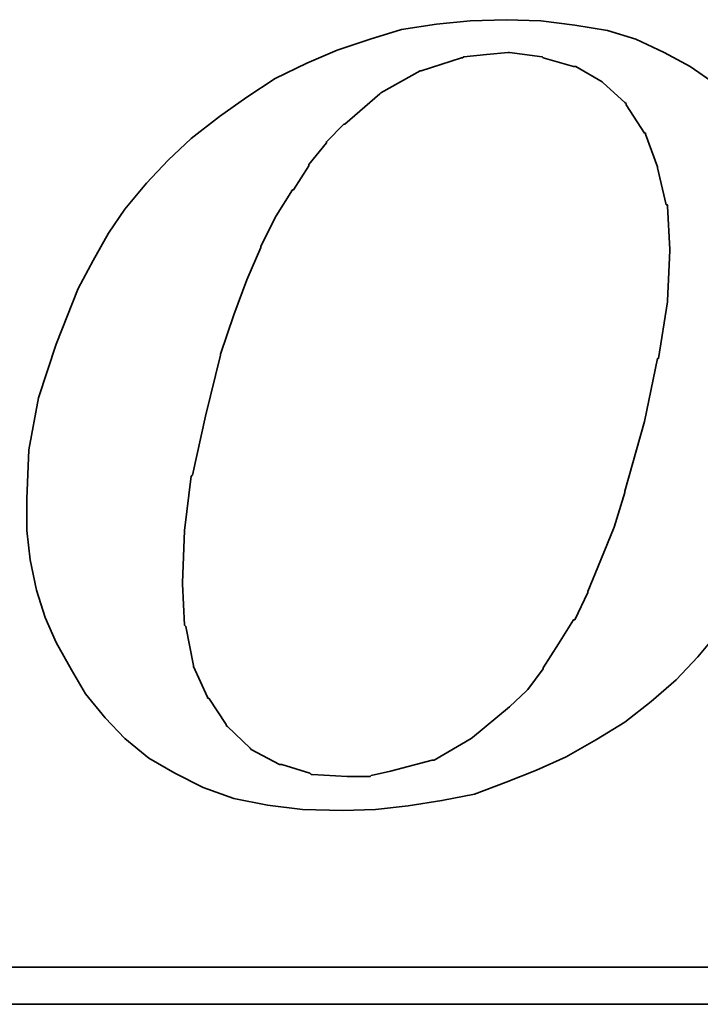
# Model space of a CAD drawing. Header units: millimetres. Extents: x -64 to 395, y -78 to 104.
# Tile 96 of 106: x 257.52 to 259.15, y 2.25 to 4.61. Entities that reach past the tile are written whole.
import ezdxf

# ---------------------------------------------------------------- set-up
doc = ezdxf.new("R2010")
doc.units = ezdxf.units.MM
doc.layers.add('DIM', color=4, linetype='Continuous')
doc.layers.add('layer 1', color=7, linetype='Continuous')

# ---------------------------------------------------------------- blocks, each defined once
blk = doc.blocks.new('TBI MOTION logo(完整正式版)')
at = {"layer": 'layer 1', "color": 22, "lineweight": 35}
for points, knots in [([(35.79625, -6.98375), (35.79625, -6.98375), (36.23125, -7.43875), (36.23125, -7.43875), (36.23125, -7.43875), (36.23125, -7.43875), (36.75625, -7.87125), (36.75625, -7.87125), (36.75625, -7.87125), (36.75625, -7.87125), (37.33125, -8.20375), (37.33125, -8.20375), (37.33125, -8.20375), (37.33125, -8.20375), (37.95625, -8.51875), (37.95625, -8.51875), (37.95625, -8.51875), (37.95625, -8.51875), (38.62625, -8.75875), (38.62625, -8.75875), (38.62625, -8.75875), (38.62625, -8.75875), (39.37125, -8.90375), (39.37125, -8.90375), (39.37125, -8.90375), (39.37125, -8.90375), (40.14125, -8.99875), (40.14125, -8.99875), (40.14125, -8.99875), (40.14125, -8.99875), (41.02625, -9.02375), (41.02625, -9.02375), (41.02625, -9.02375), (41.02625, -9.02375), (41.74625, -8.99875), (41.74625, -8.99875), (41.74625, -8.99875), (41.74625, -8.99875), (42.46625, -8.92375), (42.46625, -8.92375), (42.46625, -8.92375), (42.46625, -8.92375), (43.21125, -8.80625), (43.21125, -8.80625), (43.21125, -8.80625), (43.21125, -8.80625), (43.93125, -8.66375), (43.93125, -8.66375), (43.93125, -8.66375), (43.93125, -8.66375), (44.62625, -8.39875), (44.62625, -8.39875), (44.62625, -8.39875), (44.62625, -8.39875), (45.29625, -8.13375), (45.29625, -8.13375), (45.29625, -8.13375), (45.29625, -8.13375), (45.94625, -7.84375), (45.94625, -7.84375), (45.94625, -7.84375), (45.94625, -7.84375), (46.61625, -7.46375), (46.61625, -7.46375), (46.61625, -7.46375), (46.61625, -7.46375), (47.24125, -7.07875), (47.24125, -7.07875), (47.24125, -7.07875), (47.24125, -7.07875), (47.81625, -6.62375), (47.81625, -6.62375), (47.81625, -6.62375), (47.81625, -6.62375), (48.36875, -6.14375), (48.36875, -6.14375), (48.36875, -6.14375), (48.36875, -6.14375), (48.84625, -5.64125), (48.84625, -5.64125), (48.84625, -5.64125), (48.84625, -5.64125), (49.32625, -5.06375), (49.32625, -5.06375), (49.32625, -5.06375), (49.32625, -5.06375), (49.71125, -4.51374), (49.71125, -4.51374), (49.71125, -4.51374), (49.71125, -4.51374), (50.09625, -3.83874), (50.09625, -3.83874), (50.09625, -3.83874), (50.09625, -3.83874), (50.48125, -3.21374), (50.48125, -3.21374), (50.48125, -3.21374), (50.48125, -3.21374), (50.96125, -1.99125), (50.96125, -1.99125), (50.96125, -1.99125), (50.96125, -1.99125), (51.34375, -0.81875), (51.34375, -0.81875), (51.34375, -0.81875), (51.34375, -0.81875), (51.56125, 0.45624), (51.56125, 0.45624), (51.56125, 0.45624), (51.56125, 0.45624), (51.60625, 1.67624), (51.60625, 1.67624), (51.60625, 1.67624), (51.60625, 1.67624), (51.56125, 2.44625), (51.56125, 2.44625), (51.56125, 2.44625), (51.56125, 2.44625), (51.51125, 3.14125), (51.51125, 3.14125), (51.51125, 3.14125), (51.51125, 3.14125), (51.34375, 3.81125), (51.34375, 3.81125), (51.34375, 3.81125), (51.34375, 3.81125), (51.15125, 4.41125), (51.15125, 4.41125), (51.15125, 4.41125), (51.15125, 4.41125), (50.86125, 5.01125), (50.86125, 5.01125), (50.86125, 5.01125), (50.86125, 5.01125), (50.55125, 5.58875), (50.55125, 5.58875), (50.55125, 5.58875), (50.55125, 5.58875), (50.16625, 6.09125), (50.16625, 6.09125), (50.16625, 6.09125), (50.16625, 6.09125), (49.71125, 6.54875), (49.71125, 6.54875), (49.71125, 6.54875), (49.71125, 6.54875), (49.23125, 6.98125), (49.23125, 6.98125), (49.23125, 6.98125), (49.23125, 6.98125), (48.67875, 7.36625), (48.67875, 7.36625), (48.67875, 7.36625), (48.67875, 7.36625), (48.10375, 7.67625), (48.10375, 7.67625), (48.10375, 7.67625), (48.10375, 7.67625), (47.48125, 7.96375), (47.48125, 7.96375), (47.48125, 7.96375), (47.48125, 7.96375), (46.85625, 8.15625), (46.85625, 8.15625), (46.85625, 8.15625), (46.85625, 8.15625), (46.13625, 8.27624), (46.13625, 8.27624), (46.13625, 8.27624), (46.13625, 8.27624), (45.39125, 8.37125), (45.39125, 8.37125), (45.39125, 8.37125), (45.39125, 8.37125), (44.62625, 8.39624), (44.62625, 8.39624), (44.62625, 8.39624), (44.62625, 8.39624), (43.83625, 8.37125), (43.83625, 8.37125), (43.83625, 8.37125), (43.83625, 8.37125), (43.09125, 8.30125), (43.09125, 8.30125), (43.09125, 8.30125), (43.09125, 8.30125), (42.32125, 8.18125), (42.32125, 8.18125), (42.32125, 8.18125), (42.32125, 8.18125), (41.62875, 7.96375), (41.62875, 7.96375), (41.62875, 7.96375), (41.62875, 7.96375), (40.90625, 7.72625), (40.90625, 7.72625), (40.90625, 7.72625), (40.90625, 7.72625), (40.23624, 7.43625), (40.23624, 7.43625), (40.23624, 7.43625), (40.23624, 7.43625), (39.54124, 7.10125), (39.54124, 7.10125), (39.54124, 7.10125), (39.54124, 7.10125), (38.91625, 6.69125), (38.91625, 6.69125), (38.91625, 6.69125), (38.91625, 6.69125), (38.31625, 6.26125), (38.31625, 6.26125), (38.31625, 6.26125), (38.31625, 6.26125), (37.69125, 5.78125), (37.69125, 5.78125), (37.69125, 5.78125), (37.69125, 5.78125), (37.18625, 5.30125), (37.18625, 5.30125), (37.18625, 5.30125), (37.18625, 5.30125), (36.70625, 4.79624), (36.70625, 4.79624), (36.70625, 4.79624), (36.70625, 4.79624), (36.23125, 4.22125), (36.23125, 4.22125), (36.23125, 4.22125), (36.23125, 4.22125), (35.87124, 3.69375), (35.87124, 3.69375), (35.87124, 3.69375), (35.87124, 3.69375), (35.53125, 3.09125), (35.53125, 3.09125), (35.53125, 3.09125), (35.53125, 3.09125), (35.19875, 2.47125), (35.19875, 2.47125), (35.19875, 2.47125), (35.19875, 2.47125), (34.71625, 1.24625), (34.71625, 1.24625), (34.71625, 1.24625), (34.71625, 1.24625), (34.33125, 0.06874), (34.33125, 0.06874), (34.33125, 0.06874), (34.33125, 0.06874), (34.11625, -1.07875), (34.11625, -1.07875), (34.11625, -1.07875), (34.11625, -1.07875), (34.07125, -2.15875), (34.07125, -2.15875), (34.07125, -2.15875), (34.07125, -2.15875), (34.07125, -2.85375), (34.07125, -2.85375), (34.07125, -2.85375), (34.07125, -2.85375), (34.14125, -3.50375), (34.14125, -3.50375), (34.14125, -3.50375), (34.14125, -3.50375), (34.28625, -4.17375), (34.28625, -4.17375), (34.28625, -4.17375), (34.28625, -4.17375), (34.47625, -4.77624), (34.47625, -4.77624), (34.47625, -4.77624), (34.47625, -4.77624), (34.71625, -5.32625), (34.71625, -5.32625), (34.71625, -5.32625), (34.71625, -5.32625), (35.05375, -5.92875), (35.05375, -5.92875), (35.05375, -5.92875), (35.05375, -5.92875), (35.36375, -6.45375), (35.36375, -6.45375), (35.36375, -6.45375), (35.36375, -6.45375), (35.79625, -6.98375), (35.79625, -6.98375)], [0, 0, 0, 0, 0.01388889, 0.01388889, 0.01388889, 0.01388889, 0.02777778, 0.02777778, 0.02777778, 0.02777778, 0.04166667, 0.04166667, 0.04166667, 0.04166667, 0.05555556, 0.05555556, 0.05555556, 0.05555556, 0.06944444, 0.06944444, 0.06944444, 0.06944444, 0.08333333, 0.08333333, 0.08333333, 0.08333333, 0.09722222, 0.09722222, 0.09722222, 0.09722222, 0.11111111, 0.11111111, 0.11111111, 0.11111111, 0.125, 0.125, 0.125, 0.125, 0.13888889, 0.13888889, 0.13888889, 0.13888889, 0.15277778, 0.15277778, 0.15277778, 0.15277778, 0.16666667, 0.16666667, 0.16666667, 0.16666667, 0.18055556, 0.18055556, 0.18055556, 0.18055556, 0.19444444, 0.19444444, 0.19444444, 0.19444444, 0.20833333, 0.20833333, 0.20833333, 0.20833333, 0.22222222, 0.22222222, 0.22222222, 0.22222222, 0.23611111, 0.23611111, 0.23611111, 0.23611111, 0.25, 0.25, 0.25, 0.25, 0.26388889, 0.26388889, 0.26388889, 0.26388889, 0.27777778, 0.27777778, 0.27777778, 0.27777778, 0.29166667, 0.29166667, 0.29166667, 0.29166667, 0.30555556, 0.30555556, 0.30555556, 0.30555556, 0.31944444, 0.31944444, 0.31944444, 0.31944444, 0.33333333, 0.33333333, 0.33333333, 0.33333333, 0.34722222, 0.34722222, 0.34722222, 0.34722222, 0.36111111, 0.36111111, 0.36111111, 0.36111111, 0.375, 0.375, 0.375, 0.375, 0.38888889, 0.38888889, 0.38888889, 0.38888889, 0.40277778, 0.40277778, 0.40277778, 0.40277778, 0.41666667, 0.41666667, 0.41666667, 0.41666667, 0.43055556, 0.43055556, 0.43055556, 0.43055556, 0.44444444, 0.44444444, 0.44444444, 0.44444444, 0.45833333, 0.45833333, 0.45833333, 0.45833333, 0.47222222, 0.47222222, 0.47222222, 0.47222222, 0.48611111, 0.48611111, 0.48611111, 0.48611111, 0.5, 0.5, 0.5, 0.5, 0.51388889, 0.51388889, 0.51388889, 0.51388889, 0.52777778, 0.52777778, 0.52777778, 0.52777778, 0.54166667, 0.54166667, 0.54166667, 0.54166667, 0.55555556, 0.55555556, 0.55555556, 0.55555556, 0.56944444, 0.56944444, 0.56944444, 0.56944444, 0.58333333, 0.58333333, 0.58333333, 0.58333333, 0.59722222, 0.59722222, 0.59722222, 0.59722222, 0.61111111, 0.61111111, 0.61111111, 0.61111111, 0.625, 0.625, 0.625, 0.625, 0.63888889, 0.63888889, 0.63888889, 0.63888889, 0.65277778, 0.65277778, 0.65277778, 0.65277778, 0.66666667, 0.66666667, 0.66666667, 0.66666667, 0.68055556, 0.68055556, 0.68055556, 0.68055556, 0.69444444, 0.69444444, 0.69444444, 0.69444444, 0.70833333, 0.70833333, 0.70833333, 0.70833333, 0.72222222, 0.72222222, 0.72222222, 0.72222222, 0.73611111, 0.73611111, 0.73611111, 0.73611111, 0.75, 0.75, 0.75, 0.75, 0.76388889, 0.76388889, 0.76388889, 0.76388889, 0.77777778, 0.77777778, 0.77777778, 0.77777778, 0.79166667, 0.79166667, 0.79166667, 0.79166667, 0.80555556, 0.80555556, 0.80555556, 0.80555556, 0.81944444, 0.81944444, 0.81944444, 0.81944444, 0.83333333, 0.83333333, 0.83333333, 0.83333333, 0.84722222, 0.84722222, 0.84722222, 0.84722222, 0.86111111, 0.86111111, 0.86111111, 0.86111111, 0.875, 0.875, 0.875, 0.875, 0.88888889, 0.88888889, 0.88888889, 0.88888889, 0.90277778, 0.90277778, 0.90277778, 0.90277778, 0.91666667, 0.91666667, 0.91666667, 0.91666667, 0.93055556, 0.93055556, 0.93055556, 0.93055556, 0.94444444, 0.94444444, 0.94444444, 0.94444444, 0.95833333, 0.95833333, 0.95833333, 0.95833333, 0.97222222, 0.97222222, 0.97222222, 0.97222222, 0.98611111, 0.98611111, 0.98611111, 0.98611111, 1, 1, 1, 1]), ([(38.33875, 1.03124), (38.33875, 1.03124), (38.62625, 1.89625), (38.62625, 1.89625), (38.62625, 1.89625), (38.62625, 1.89625), (38.91625, 2.66375), (38.91625, 2.66375), (38.91625, 2.66375), (38.91625, 2.66375), (39.22625, 3.38125), (39.22625, 3.38125), (39.22625, 3.38125), (39.22625, 3.38125), (39.22625, 3.40624), (39.22625, 3.40624), (39.22625, 3.40624), (39.22625, 3.40624), (39.56124, 4.07624), (39.56124, 4.07624), (39.56124, 4.07624), (39.56124, 4.07624), (39.92125, 4.65125), (39.92125, 4.65125), (39.92125, 4.65125), (39.92125, 4.65125), (39.94625, 4.65125), (39.94625, 4.65125), (39.94625, 4.65125), (39.94625, 4.65125), (40.28125, 5.17875), (40.28125, 5.17875), (40.28125, 5.17875), (40.28125, 5.17875), (40.28125, 5.20375), (40.28125, 5.20375), (40.28125, 5.20375), (40.28125, 5.20375), (40.66875, 5.68625), (40.66875, 5.68625), (40.66875, 5.68625), (40.66875, 5.68625), (40.66875, 5.70625), (40.66875, 5.70625), (40.66875, 5.70625), (40.66875, 5.70625), (41.05124, 6.09125), (41.05124, 6.09125), (41.05124, 6.09125), (41.05124, 6.09125), (41.07625, 6.09125), (41.07625, 6.09125), (41.07625, 6.09125), (41.07625, 6.09125), (41.84125, 6.76625), (41.84125, 6.76625), (41.84125, 6.76625), (41.84125, 6.76625), (41.86625, 6.78625), (41.86625, 6.78625), (41.86625, 6.78625), (41.86625, 6.78625), (42.73125, 7.26624), (42.73125, 7.26624), (42.73125, 7.26624), (42.73125, 7.26624), (42.75625, 7.26624), (42.75625, 7.26624), (42.75625, 7.26624), (42.75625, 7.26624), (43.18625, 7.41125), (43.18625, 7.41125), (43.18625, 7.41125), (43.18625, 7.41125), (43.64125, 7.55625), (43.64125, 7.55625), (43.64125, 7.55625), (43.64125, 7.55625), (43.66625, 7.55625), (43.66625, 7.55625), (43.66625, 7.55625), (43.66625, 7.55625), (43.69125, 7.58124), (43.69125, 7.58124), (43.69125, 7.58124), (43.69125, 7.58124), (44.19125, 7.62625), (44.19125, 7.62625), (44.19125, 7.62625), (44.19125, 7.62625), (44.67125, 7.67625), (44.67125, 7.67625), (44.67125, 7.67625), (44.67125, 7.67625), (44.69625, 7.67625), (44.69625, 7.67625), (44.69625, 7.67625), (44.69625, 7.67625), (45.41875, 7.58124), (45.41875, 7.58124), (45.41875, 7.58124), (45.41875, 7.58124), (45.44125, 7.55625), (45.44125, 7.55625), (45.44125, 7.55625), (45.44125, 7.55625), (46.11125, 7.36625), (46.11125, 7.36625), (46.11125, 7.36625), (46.11125, 7.36625), (46.13625, 7.36625), (46.13625, 7.36625), (46.13625, 7.36625), (46.13625, 7.36625), (46.15875, 7.36625), (46.15875, 7.36625), (46.15875, 7.36625), (46.15875, 7.36625), (46.73625, 7.02624), (46.73625, 7.02624), (46.73625, 7.02624), (46.73625, 7.02624), (46.76125, 7.00624), (46.76125, 7.00624), (46.76125, 7.00624), (46.76125, 7.00624), (47.24125, 6.57124), (47.24125, 6.57124), (47.24125, 6.57124), (47.24125, 6.57124), (47.26625, 6.54875), (47.26625, 6.54875), (47.26625, 6.54875), (47.26625, 6.54875), (47.26625, 6.52375), (47.26625, 6.52375), (47.26625, 6.52375), (47.26625, 6.52375), (47.67375, 5.89875), (47.67375, 5.89875), (47.67375, 5.89875), (47.67375, 5.89875), (47.69625, 5.89875), (47.69625, 5.89875), (47.69625, 5.89875), (47.69625, 5.89875), (47.69625, 5.87625), (47.69625, 5.87625), (47.69625, 5.87625), (47.69625, 5.87625), (47.96125, 5.15625), (47.96125, 5.15625), (47.96125, 5.15625), (47.96125, 5.15625), (47.96125, 5.13125), (47.96125, 5.13125), (47.96125, 5.13125), (47.96125, 5.13125), (48.15125, 4.31875), (48.15125, 4.31875), (48.15125, 4.31875), (48.15125, 4.31875), (48.17625, 4.31875), (48.17625, 4.31875), (48.17625, 4.31875), (48.17625, 4.31875), (48.17625, 4.29125), (48.17625, 4.29125), (48.17625, 4.29125), (48.17625, 4.29125), (48.22625, 3.33125), (48.22625, 3.33125), (48.22625, 3.33125), (48.22625, 3.33125), (48.22625, 3.30875), (48.22625, 3.30875), (48.22625, 3.30875), (48.22625, 3.30875), (48.17625, 2.20624), (48.17625, 2.20624), (48.17625, 2.20624), (48.17625, 2.20624), (48.17625, 2.18124), (48.17625, 2.18124), (48.17625, 2.18124), (48.17625, 2.18124), (47.98375, 0.93624), (47.98375, 0.93624), (47.98375, 0.93624), (47.98375, 0.93624), (47.96125, 0.93624), (47.96125, 0.93624), (47.96125, 0.93624), (47.96125, 0.93624), (47.67375, -0.45874), (47.67375, -0.45874), (47.67375, -0.45874), (47.67375, -0.45874), (47.24125, -1.99125), (47.24125, -1.99125), (47.24125, -1.99125), (47.24125, -1.99125), (47.24125, -2.01874), (47.24125, -2.01874), (47.24125, -2.01874), (47.24125, -2.01874), (47.00125, -2.78375), (47.00125, -2.78375), (47.00125, -2.78375), (47.00125, -2.78375), (46.71125, -3.50375), (46.71125, -3.50375), (46.71125, -3.50375), (46.71125, -3.50375), (46.42625, -4.19875), (46.42625, -4.19875), (46.42625, -4.19875), (46.42625, -4.19875), (46.42625, -4.22375), (46.42625, -4.22375), (46.42625, -4.22375), (46.42625, -4.22375), (46.13625, -4.82374), (46.13625, -4.82374), (46.13625, -4.82374), (46.13625, -4.82374), (46.11125, -4.82374), (46.11125, -4.82374), (46.11125, -4.82374), (46.11125, -4.82374), (45.77625, -5.35125), (45.77625, -5.35125), (45.77625, -5.35125), (45.77625, -5.35125), (45.44125, -5.87875), (45.44125, -5.87875), (45.44125, -5.87875), (45.44125, -5.87875), (45.44125, -5.90375), (45.44125, -5.90375), (45.44125, -5.90375), (45.44125, -5.90375), (45.10625, -6.35875), (45.10625, -6.35875), (45.10625, -6.35875), (45.10625, -6.35875), (45.08125, -6.38375), (45.08125, -6.38375), (45.08125, -6.38375), (45.08125, -6.38375), (44.69625, -6.74375), (44.69625, -6.74375), (44.69625, -6.74375), (44.69625, -6.74375), (43.88375, -7.41625), (43.88375, -7.41625), (43.88375, -7.41625), (43.88375, -7.41625), (43.85625, -7.43875), (43.85625, -7.43875), (43.85625, -7.43875), (43.85625, -7.43875), (43.04125, -7.91875), (43.04125, -7.91875), (43.04125, -7.91875), (43.04125, -7.91875), (43.01625, -7.91875), (43.01625, -7.91875), (43.01625, -7.91875), (43.01625, -7.91875), (42.99625, -7.91875), (42.99625, -7.91875), (42.99625, -7.91875), (42.99625, -7.91875), (42.08125, -8.15875), (42.08125, -8.15875), (42.08125, -8.15875), (42.08125, -8.15875), (41.65125, -8.25625), (41.65125, -8.25625), (41.65125, -8.25625), (41.65125, -8.25625), (41.62875, -8.27875), (41.62875, -8.27875), (41.62875, -8.27875), (41.62875, -8.27875), (41.60125, -8.27875), (41.60125, -8.27875), (41.60125, -8.27875), (41.60125, -8.27875), (41.12125, -8.27875), (41.12125, -8.27875), (41.12125, -8.27875), (41.12125, -8.27875), (40.35624, -8.23125), (40.35624, -8.23125), (40.35624, -8.23125), (40.35624, -8.23125), (40.33125, -8.23125), (40.33125, -8.23125), (40.33125, -8.23125), (40.33125, -8.23125), (40.30625, -8.20375), (40.30625, -8.20375), (40.30625, -8.20375), (40.30625, -8.20375), (39.68375, -8.01375), (39.68375, -8.01375), (39.68375, -8.01375), (39.68375, -8.01375), (39.66124, -8.01375), (39.66124, -8.01375), (39.66124, -8.01375), (39.66124, -8.01375), (39.63625, -8.01375), (39.63625, -8.01375), (39.63625, -8.01375), (39.63625, -8.01375), (39.01125, -7.67875), (39.01125, -7.67875), (39.01125, -7.67875), (39.01125, -7.67875), (38.98875, -7.65375), (38.98875, -7.65375), (38.98875, -7.65375), (38.98875, -7.65375), (38.48625, -7.17375), (38.48625, -7.17375), (38.48625, -7.17375), (38.48625, -7.17375), (38.45875, -7.14875), (38.45875, -7.14875), (38.45875, -7.14875), (38.45875, -7.14875), (38.45875, -7.12875), (38.45875, -7.12875), (38.45875, -7.12875), (38.45875, -7.12875), (38.07625, -6.54875), (38.07625, -6.54875), (38.07625, -6.54875), (38.07625, -6.54875), (38.05125, -6.54875), (38.05125, -6.54875), (38.05125, -6.54875), (38.05125, -6.54875), (38.05125, -6.52875), (38.05125, -6.52875), (38.05125, -6.52875), (38.05125, -6.52875), (37.74125, -5.85375), (37.74125, -5.85375), (37.74125, -5.85375), (37.74125, -5.85375), (37.74125, -5.82875), (37.74125, -5.82875), (37.74125, -5.82875), (37.74125, -5.82875), (37.57375, -4.96875), (37.57375, -4.96875), (37.57375, -4.96875), (37.57375, -4.96875), (37.54625, -4.94375), (37.54625, -4.94375), (37.54625, -4.94375), (37.54625, -4.94375), (37.50125, -4.03375), (37.50125, -4.03375), (37.50125, -4.03375), (37.50125, -4.03375), (37.50125, -4.00875), (37.50125, -4.00875), (37.50125, -4.00875), (37.50125, -4.00875), (37.54625, -2.85375), (37.54625, -2.85375), (37.54625, -2.85375), (37.54625, -2.85375), (37.69125, -1.65875), (37.69125, -1.65875), (37.69125, -1.65875), (37.69125, -1.65875), (37.71624, -1.63375), (37.71624, -1.63375), (37.71624, -1.63375), (37.71624, -1.63375), (38.00375, -0.33875), (38.00375, -0.33875), (38.00375, -0.33875), (38.00375, -0.33875), (38.33875, 1.00624), (38.33875, 1.00624), (38.33875, 1.00624), (38.33875, 1.00624), (38.33875, 1.03124), (38.33875, 1.03124)], [0, 0, 0, 0, 0.01010101, 0.01010101, 0.01010101, 0.01010101, 0.02020202, 0.02020202, 0.02020202, 0.02020202, 0.03030303, 0.03030303, 0.03030303, 0.03030303, 0.04040404, 0.04040404, 0.04040404, 0.04040404, 0.05050505, 0.05050505, 0.05050505, 0.05050505, 0.06060606, 0.06060606, 0.06060606, 0.06060606, 0.07070707, 0.07070707, 0.07070707, 0.07070707, 0.08080808, 0.08080808, 0.08080808, 0.08080808, 0.09090909, 0.09090909, 0.09090909, 0.09090909, 0.1010101, 0.1010101, 0.1010101, 0.1010101, 0.11111111, 0.11111111, 0.11111111, 0.11111111, 0.12121212, 0.12121212, 0.12121212, 0.12121212, 0.13131313, 0.13131313, 0.13131313, 0.13131313, 0.14141414, 0.14141414, 0.14141414, 0.14141414, 0.15151515, 0.15151515, 0.15151515, 0.15151515, 0.16161616, 0.16161616, 0.16161616, 0.16161616, 0.17171717, 0.17171717, 0.17171717, 0.17171717, 0.18181818, 0.18181818, 0.18181818, 0.18181818, 0.19191919, 0.19191919, 0.19191919, 0.19191919, 0.2020202, 0.2020202, 0.2020202, 0.2020202, 0.21212121, 0.21212121, 0.21212121, 0.21212121, 0.22222222, 0.22222222, 0.22222222, 0.22222222, 0.23232323, 0.23232323, 0.23232323, 0.23232323, 0.24242424, 0.24242424, 0.24242424, 0.24242424, 0.25252525, 0.25252525, 0.25252525, 0.25252525, 0.26262626, 0.26262626, 0.26262626, 0.26262626, 0.27272727, 0.27272727, 0.27272727, 0.27272727, 0.28282828, 0.28282828, 0.28282828, 0.28282828, 0.29292929, 0.29292929, 0.29292929, 0.29292929, 0.3030303, 0.3030303, 0.3030303, 0.3030303, 0.31313131, 0.31313131, 0.31313131, 0.31313131, 0.32323232, 0.32323232, 0.32323232, 0.32323232, 0.33333333, 0.33333333, 0.33333333, 0.33333333, 0.34343434, 0.34343434, 0.34343434, 0.34343434, 0.35353535, 0.35353535, 0.35353535, 0.35353535, 0.36363636, 0.36363636, 0.36363636, 0.36363636, 0.37373737, 0.37373737, 0.37373737, 0.37373737, 0.38383838, 0.38383838, 0.38383838, 0.38383838, 0.39393939, 0.39393939, 0.39393939, 0.39393939, 0.4040404, 0.4040404, 0.4040404, 0.4040404, 0.41414141, 0.41414141, 0.41414141, 0.41414141, 0.42424242, 0.42424242, 0.42424242, 0.42424242, 0.43434343, 0.43434343, 0.43434343, 0.43434343, 0.44444444, 0.44444444, 0.44444444, 0.44444444, 0.45454545, 0.45454545, 0.45454545, 0.45454545, 0.46464646, 0.46464646, 0.46464646, 0.46464646, 0.47474747, 0.47474747, 0.47474747, 0.47474747, 0.48484848, 0.48484848, 0.48484848, 0.48484848, 0.49494949, 0.49494949, 0.49494949, 0.49494949, 0.50505051, 0.50505051, 0.50505051, 0.50505051, 0.51515152, 0.51515152, 0.51515152, 0.51515152, 0.52525253, 0.52525253, 0.52525253, 0.52525253, 0.53535354, 0.53535354, 0.53535354, 0.53535354, 0.54545455, 0.54545455, 0.54545455, 0.54545455, 0.55555556, 0.55555556, 0.55555556, 0.55555556, 0.56565657, 0.56565657, 0.56565657, 0.56565657, 0.57575758, 0.57575758, 0.57575758, 0.57575758, 0.58585859, 0.58585859, 0.58585859, 0.58585859, 0.5959596, 0.5959596, 0.5959596, 0.5959596, 0.60606061, 0.60606061, 0.60606061, 0.60606061, 0.61616162, 0.61616162, 0.61616162, 0.61616162, 0.62626263, 0.62626263, 0.62626263, 0.62626263, 0.63636364, 0.63636364, 0.63636364, 0.63636364, 0.64646465, 0.64646465, 0.64646465, 0.64646465, 0.65656566, 0.65656566, 0.65656566, 0.65656566, 0.66666667, 0.66666667, 0.66666667, 0.66666667, 0.67676768, 0.67676768, 0.67676768, 0.67676768, 0.68686869, 0.68686869, 0.68686869, 0.68686869, 0.6969697, 0.6969697, 0.6969697, 0.6969697, 0.70707071, 0.70707071, 0.70707071, 0.70707071, 0.71717172, 0.71717172, 0.71717172, 0.71717172, 0.72727273, 0.72727273, 0.72727273, 0.72727273, 0.73737374, 0.73737374, 0.73737374, 0.73737374, 0.74747475, 0.74747475, 0.74747475, 0.74747475, 0.75757576, 0.75757576, 0.75757576, 0.75757576, 0.76767677, 0.76767677, 0.76767677, 0.76767677, 0.77777778, 0.77777778, 0.77777778, 0.77777778, 0.78787879, 0.78787879, 0.78787879, 0.78787879, 0.7979798, 0.7979798, 0.7979798, 0.7979798, 0.80808081, 0.80808081, 0.80808081, 0.80808081, 0.81818182, 0.81818182, 0.81818182, 0.81818182, 0.82828283, 0.82828283, 0.82828283, 0.82828283, 0.83838384, 0.83838384, 0.83838384, 0.83838384, 0.84848485, 0.84848485, 0.84848485, 0.84848485, 0.85858586, 0.85858586, 0.85858586, 0.85858586, 0.86868687, 0.86868687, 0.86868687, 0.86868687, 0.87878788, 0.87878788, 0.87878788, 0.87878788, 0.88888889, 0.88888889, 0.88888889, 0.88888889, 0.8989899, 0.8989899, 0.8989899, 0.8989899, 0.90909091, 0.90909091, 0.90909091, 0.90909091, 0.91919192, 0.91919192, 0.91919192, 0.91919192, 0.92929293, 0.92929293, 0.92929293, 0.92929293, 0.93939394, 0.93939394, 0.93939394, 0.93939394, 0.94949495, 0.94949495, 0.94949495, 0.94949495, 0.95959596, 0.95959596, 0.95959596, 0.95959596, 0.96969697, 0.96969697, 0.96969697, 0.96969697, 0.97979798, 0.97979798, 0.97979798, 0.97979798, 0.98989899, 0.98989899, 0.98989899, 0.98989899, 1, 1, 1, 1]), ([(75.90875, -9.47875), (75.90875, -9.47875), (75.90875, -12.28625), (75.90875, -12.28625), (75.90875, -12.28625), (75.90875, -12.28625), (75.90875, -12.47875), (75.90875, -12.47875), (75.90875, -12.47875), (75.90875, -12.47875), (75.71625, -12.47875), (75.71625, -12.47875), (75.71625, -12.47875), (75.71625, -12.47875), (-88.32875, -12.47875), (-88.32875, -12.47875), (-88.32875, -12.47875), (-88.32875, -12.47875), (-88.32875, -13.29375), (-88.32875, -13.29375), (-88.32875, -13.29375), (-88.32875, -13.29375), (82.89125, -13.29375), (82.89125, -13.29375), (82.89125, -13.29375), (82.89125, -13.29375), (75.90875, -9.47875), (75.90875, -9.47875)], [0, 0, 0, 0, 0.14285714, 0.14285714, 0.14285714, 0.14285714, 0.28571429, 0.28571429, 0.28571429, 0.28571429, 0.42857143, 0.42857143, 0.42857143, 0.42857143, 0.57142857, 0.57142857, 0.57142857, 0.57142857, 0.71428571, 0.71428571, 0.71428571, 0.71428571, 0.85714286, 0.85714286, 0.85714286, 0.85714286, 1, 1, 1, 1])]:
    blk.add_open_spline(points, degree=3, knots=knots, dxfattribs=at)

msp = doc.modelspace()

# ---------------------------------------------------------------- block references
at = {"layer": 'DIM', "color": 7, "xscale": 0.1088999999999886, "yscale": 0.1088999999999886, "zscale": 0.1088999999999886}
msp.add_blockref('TBI MOTION logo(完整正式版)', (253.8237, 3.6932), dxfattribs=at)

doc.saveas('drawing.dxf')
